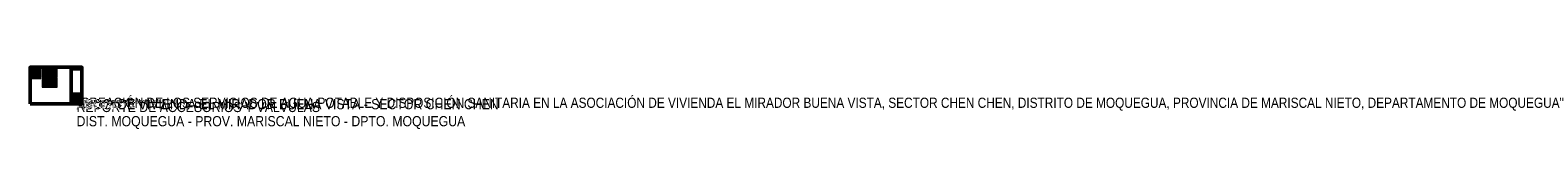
# Paper-space layout 'RD-09 ACCESORIOS' of a CAD drawing. Header units: metres. Extents: x 25 to 23531, y -377 to 584.
import ezdxf
from ezdxf.enums import TextEntityAlignment as Align

# ---------------------------------------------------------------- set-up
doc = ezdxf.new("R2018")
doc.units = ezdxf.units.M
for name, color, linetype, lineweight in [('LAM-CAJETIN', 7, 'Continuous', 25), ('LAM-IMG', 7, 'Continuous', 9), ('LAM-MARCO', 7, 'Continuous', 50), ('LAM-ROTULO', 7, 'Continuous', 35), ('LAM-TABLA', 7, 'Continuous', 18), ('LAM-TXT', 7, 'Continuous', 25)]:
    doc.layers.add(name, color=color, linetype=linetype, lineweight=lineweight)
doc.styles.add('ARIAL', font='arial.ttf')
doc.styles.add('ARIAL-B', font='arialbd.ttf')
picture_1 = doc.add_image_def('image3.png', size_in_pixel=(482, 414))

# ---------------------------------------------------------------- blocks, each defined once
blk = doc.blocks.new('CAJETIN_A1_UNAM')
at = {"layer": 'LAM-CAJETIN'}
for p, q in [((666, 165), (831, 165)), ((666, 160), (831, 160)), ((666, 155), (831, 155)), ((666, 150), (831, 150)), ((666, 124), (831, 124)), ((666, 96), (831, 96)), ((666, 80), (831, 80)), ((666, 56), (831, 56)), ((666, 34), (831, 34)), ((674, 62.5), (713, 62.5)), ((682, 150), (682, 165)), ((712, 150), (712, 165)), ((716, 10), (716, 34)), ((721, 56), (721, 80)), ((729, 62.5), (768, 62.5)), ((761, 10), (761, 34)), ((776, 56), (776, 80)), ((784, 62.5), (823, 62.5)), ((806, 150), (806, 165))]:
    blk.add_line(p, q, dxfattribs=at)
at = {"layer": 'LAM-ROTULO'}
blk.add_line((666, 172), (831, 172), dxfattribs=at)
at = {"layer": 'LAM-TXT', "style": 'ARIAL-B', "width": 0.9}
for s, p in [('PROYECTO:', (668, 121.8)), ('UBICACIÓN:', (668, 93.8)), ('DISEÑO Y DIBUJO:', (668, 77.8)), ('PLANO:', (668, 53.8)), ('ESCALA:', (668, 31.8)), ('FECHA:', (718, 31.8)), ('REVISADO:', (723, 77.8)), ('LÁMINA:', (763, 31.8)), ('DOCENTE:', (778, 77.8))]:
    blk.add_text(s, height=2, dxfattribs=at).set_placement(p, align=Align.TOP_LEFT)
at = {"layer": 'LAM-TXT', "width": 0.9}
for s, height, style, p in [('REV.', 2, 'ARIAL-B', (674, 162.5)), ('FORMATO A1', 2, 'ARIAL', (691, 13.8)), ('FIRMA Y SELLO', 2, 'ARIAL', (693.5, 59.5)), ('FECHA', 2, 'ARIAL-B', (697, 162.5)), ('CUADRO DE REVISIONES', 2.5, 'ARIAL-B', (748.5, 168.5)), ('FIRMA Y SELLO', 2, 'ARIAL', (748.5, 59.5)), ('DESCRIPCIÓN', 2, 'ARIAL-B', (759, 162.5)), ('FIRMA Y SELLO', 2, 'ARIAL', (803.5, 59.5)), ('V°B°', 2, 'ARIAL-B', (818.5, 162.5))]:
    blk.add_text(s, height=height, dxfattribs=dict(at, style=style)).set_placement(p, align=Align.MIDDLE_CENTER)
for s, height, style, p in [('CURSO: ABASTECIMIENTO DE AGUA Y ALCANTARILLADO', 2, 'ARIAL', (698, 127.6)), ('FACULTAD DE INGENIERÍA Y ARQUITECTURA', 2.5, 'ARIAL', (698, 137)), ('ESCUELA PROFESIONAL DE INGENIERÍA CIVIL', 2.5, 'ARIAL-B', (698, 132.3)), ('UNIVERSIDAD NACIONAL DE MOQUEGUA', 3.5, 'ARIAL-B', (698, 142))]:
    blk.add_text(s, height=height, dxfattribs=dict(at, style=style)).set_placement(p)
for tag, height, style, p in [('REV', 2, 'ARIAL', (674, 157.5)), ('ESCALA', 3, 'ARIAL-B', (691, 21)), ('REV_FECHA', 2, 'ARIAL', (697, 157.5)), ('FECHA', 2.5, 'ARIAL', (738.5, 21)), ('REV_DESC', 2, 'ARIAL', (759, 157.5)), ('CODIGO', 7, 'ARIAL-B', (796, 22.5)), ('NUMERO', 2, 'ARIAL', (796, 13.8))]:
    blk.add_attdef(tag, text='', height=height, dxfattribs=dict(at, style=style)).set_placement(p, align=Align.MIDDLE_CENTER)
at = {"layer": 'LAM-TXT', "lineweight": 30, "width": 0.9, "flags": 104}
for tag, height, p in [('DISENO', 2, (693.5, 70.5)), ('REVISADO', 2, (748.5, 70.5)), ('UBICACION', 2.5, (748.5, 86.6)), ('PLANO', 5, (748.5, 43)), ('PROYECTO', 2.5, (748.5, 108.6)), ('DOCENTE', 2, (803.5, 70.5))]:
    blk.add_attdef(tag, text='', height=height, dxfattribs=at).set_placement(p, align=Align.MIDDLE_CENTER)
at = {"layer": 'LAM-IMG'}
image = blk.add_image(picture_1, insert=(669.5, 126), size_in_units=(25.6, 22), dxfattribs=at)
image.dxf.flags = 7

psp = doc.layouts.new('RD-09 ACCESORIOS')

# ---------------------------------------------------------------- linework, layer by layer
at = {"layer": 'LAM-MARCO'}
for p, q in [((666, 10), (666, 584)), ((666, 555.46), (831, 555.46))]:
    psp.add_line(p, q, dxfattribs=at)
psp.add_lwpolyline([(25, 10), (831, 10), (831, 584), (25, 584)], close=True, dxfattribs=at)
at = {"layer": 'LAM-ROTULO'}
for points in [[(27, 12), (829, 12), (829, 582), (27, 582)], [(666, 574), (831, 574), (831, 582), (666, 582)]]:
    psp.add_lwpolyline(points, close=True, dxfattribs=at)
at = {"layer": 'LAM-TABLA'}
for p, q in [((30, 558.6), (194, 558.6)), ((30, 553.2), (194, 553.2)), ((30, 547.8), (194, 547.8)), ((30, 542.4), (194, 542.4)), ((30, 537), (194, 537)), ((30, 531.6), (194, 531.6)), ((30, 526.2), (194, 526.2)), ((30, 520.8), (194, 520.8)), ((30, 515.4), (194, 515.4)), ((30, 510), (194, 510)), ((30, 504.6), (194, 504.6)), ((30, 499.2), (194, 499.2)), ((30, 493.8), (194, 493.8)), ((30, 488.4), (194, 488.4)), ((30, 483), (194, 483)), ((30, 477.6), (194, 477.6)), ((30, 472.2), (194, 472.2)), ((40, 564), (40, 407.4)), ((168, 564), (168, 407.4)), ((180, 564), (180, 407.4)), ((210, 559.1), (448, 559.1)), ((210, 554.2), (448, 554.2)), ((210, 549.3), (448, 549.3)), ((210, 544.4), (448, 544.4)), ((210, 539.5), (448, 539.5)), ((210, 534.6), (448, 534.6)), ((210, 529.7), (448, 529.7)), ((210, 524.8), (448, 524.8)), ((210, 519.9), (448, 519.9)), ((210, 515), (448, 515)), ((210, 510.1), (448, 510.1)), ((210, 505.2), (448, 505.2)), ((210, 500.3), (448, 500.3)), ((210, 495.4), (448, 495.4)), ((210, 490.5), (448, 490.5)), ((210, 485.6), (448, 485.6)), ((210, 480.7), (448, 480.7)), ((210, 475.8), (448, 475.8)), ((210, 470.9), (448, 470.9)), ((228, 564), (228, 421.9)), ((248, 564), (248, 421.9)), ((30, 466.8), (194, 466.8)), ((30, 461.4), (194, 461.4)), ((30, 456), (194, 456)), ((30, 450.6), (194, 450.6)), ((30, 445.2), (194, 445.2)), ((30, 439.8), (194, 439.8)), ((30, 434.4), (194, 434.4)), ((30, 429), (194, 429)), ((30, 423.6), (194, 423.6)), ((30, 418.2), (194, 418.2)), ((30, 412.8), (194, 412.8)), ((210, 466), (448, 466)), ((210, 461.1), (448, 461.1)), ((210, 456.2), (448, 456.2)), ((210, 451.3), (448, 451.3)), ((210, 446.4), (448, 446.4)), ((210, 441.5), (448, 441.5)), ((210, 436.6), (448, 436.6)), ((210, 431.7), (448, 431.7)), ((210, 426.8), (448, 426.8)), ((210, 407), (448, 407)), ((210, 402.1), (448, 402.1)), ((210, 397.2), (448, 397.2)), ((210, 392.3), (448, 392.3)), ((210, 387.4), (448, 387.4)), ((210, 382.5), (448, 382.5)), ((210, 377.6), (448, 377.6)), ((210, 372.7), (448, 372.7)), ((210, 367.8), (448, 367.8)), ((210, 362.9), (448, 362.9)), ((210, 358), (448, 358)), ((210, 353.1), (448, 353.1)), ((210, 348.2), (448, 348.2)), ((210, 343.3), (448, 343.3)), ((210, 338.4), (448, 338.4)), ((210, 333.5), (448, 333.5)), ((210, 328.6), (448, 328.6)), ((210, 323.7), (448, 323.7)), ((210, 318.8), (448, 318.8)), ((210, 313.9), (448, 313.9)), ((210, 309), (448, 309)), ((210, 304.1), (448, 304.1)), ((210, 299.2), (448, 299.2)), ((210, 294.3), (448, 294.3)), ((210, 289.4), (448, 289.4)), ((210, 284.5), (448, 284.5)), ((210, 279.6), (448, 279.6)), ((210, 274.7), (448, 274.7)), ((228, 411.9), (228, 269.8)), ((248, 411.9), (248, 269.8))]:
    psp.add_line(p, q, dxfattribs=at)
for points in [[(30, 407.4), (194, 407.4), (194, 564), (30, 564)], [(210, 421.9), (448, 421.9), (448, 564), (210, 564)], [(210, 269.8), (448, 269.8), (448, 411.9), (210, 411.9)]]:
    psp.add_lwpolyline(points, close=True, dxfattribs=at)

# ---------------------------------------------------------------- block references
at = {"layer": 'LAM-ROTULO'}
ref = psp.add_blockref('CAJETIN_A1_UNAM', (0, 0), dxfattribs=at)
ref.add_attrib('REV', '00', dxfattribs={"layer": 'LAM-TXT', "height": 2, "style": 'ARIAL', "width": 0.9}).set_placement((674, 157.5), align=Align.MIDDLE_CENTER)
ref.add_attrib('REV_FECHA', '10/2026', dxfattribs={"layer": 'LAM-TXT', "height": 2, "style": 'ARIAL', "width": 0.9}).set_placement((697, 157.5), align=Align.MIDDLE_CENTER)
ref.add_attrib('REV_DESC', 'EMISIÓN PARA REVISIÓN DEL CURSO', dxfattribs={"layer": 'LAM-TXT', "height": 2, "style": 'ARIAL', "width": 0.9}).set_placement((759, 157.5), align=Align.MIDDLE_CENTER)
lines = psp.add_mtext('\\W0.9000;"CREACIÓN DE LOS SERVICIOS DE AGUA POTABLE Y DISPOSICIÓN SANITARIA EN LA ASOCIACIÓN DE VIVIENDA EL MIRADOR BUENA VISTA, SECTOR CHEN CHEN, DISTRITO DE MOQUEGUA, PROVINCIA DE MARISCAL NIETO, DEPARTAMENTO DE MOQUEGUA"', dxfattribs={"layer": 'LAM-TXT', "insert": (748.5, 108.6), "char_height": 159, "attachment_point": 1})
ref.add_attrib('PROYECTO', '', (748.5, 108.6), dxfattribs={"flags": 104}).embed_mtext(lines)
lines = psp.add_mtext('\\W0.9000;ASOC. DE VIVIENDA EL MIRADOR BUENA VISTA - SECTOR CHEN CHEN\\PDIST. MOQUEGUA - PROV. MARISCAL NIETO - DPTO. MOQUEGUA', dxfattribs={"layer": 'LAM-TXT', "insert": (748.5, 86.6), "char_height": 159, "attachment_point": 1})
ref.add_attrib('UBICACION', '', (748.5, 86.6), dxfattribs={"flags": 104}).embed_mtext(lines)
lines = psp.add_mtext('\\W0.9000;GRUPO 02 - ESTUDIANTES DE INGENIERÍA CIVIL', dxfattribs={"layer": 'LAM-TXT', "insert": (693.5, 70.5), "char_height": 51, "attachment_point": 1})
ref.add_attrib('DISENO', '', (693.5, 70.5), dxfattribs={"flags": 104}).embed_mtext(lines)
lines = psp.add_mtext('\\W0.9000; ', dxfattribs={"layer": 'LAM-TXT', "insert": (748.5, 70.5), "char_height": 51, "attachment_point": 1})
ref.add_attrib('REVISADO', '', (748.5, 70.5), dxfattribs={"flags": 104}).embed_mtext(lines)
lines = psp.add_mtext('\\W0.9000;ING. ANAHUA MACHACA, ROGER', dxfattribs={"layer": 'LAM-TXT', "insert": (803.5, 70.5), "char_height": 51, "attachment_point": 1})
ref.add_attrib('DOCENTE', '', (803.5, 70.5), dxfattribs={"flags": 104}).embed_mtext(lines)
lines = psp.add_mtext('\\W0.9000;REPORTE DE ACCESORIOS Y VÁLVULAS', dxfattribs={"layer": 'LAM-TXT', "insert": (748.5, 43), "char_height": 159, "attachment_point": 1})
ref.add_attrib('PLANO', '', (748.5, 43), dxfattribs={"flags": 104}).embed_mtext(lines)
ref.add_attrib('ESCALA', 'S/E', dxfattribs={"layer": 'LAM-TXT', "height": 3, "style": 'ARIAL-B', "width": 0.9}).set_placement((691, 21), align=Align.MIDDLE_CENTER)
ref.add_attrib('FECHA', 'OCTUBRE 2026', dxfattribs={"layer": 'LAM-TXT', "height": 2.5, "style": 'ARIAL', "width": 0.9}).set_placement((738.5, 21), align=Align.MIDDLE_CENTER)
ref.add_attrib('CODIGO', 'RD-09', dxfattribs={"layer": 'LAM-TXT', "height": 7, "style": 'ARIAL-B', "width": 0.9}).set_placement((796, 22.5), align=Align.MIDDLE_CENTER)
ref.add_attrib('NUMERO', 'LÁMINA 16 DE 21', dxfattribs={"layer": 'LAM-TXT', "height": 2, "style": 'ARIAL', "width": 0.9}).set_placement((796, 13.8), align=Align.MIDDLE_CENTER)

# ---------------------------------------------------------------- texts
at = {"layer": 'LAM-TXT', "width": 0.9}
for s, height, style, p in [('10', 2, 'ARIAL', (35, 507.3)), ('11', 2, 'ARIAL', (35, 501.9)), ('12', 2, 'ARIAL', (35, 496.5)), ('13', 2, 'ARIAL', (35, 491.1)), ('14', 2, 'ARIAL', (35, 485.7)), ('15', 2, 'ARIAL', (35, 480.3)), ('16', 2, 'ARIAL', (35, 474.9)), ('17', 2, 'ARIAL', (35, 469.5)), ('N°', 2, 'ARIAL-B', (35, 561.3)), ('4', 2, 'ARIAL', (35, 539.7)), ('5', 2, 'ARIAL', (35, 534.3)), ('3', 2, 'ARIAL', (35, 545.1)), ('2', 2, 'ARIAL', (35, 550.5)), ('8', 2, 'ARIAL', (35, 518.1)), ('9', 2, 'ARIAL', (35, 512.7)), ('7', 2, 'ARIAL', (35, 523.5)), ('6', 2, 'ARIAL', (35, 528.9)), ('1', 2, 'ARIAL', (35, 555.9)), ('DESCRIPCIÓN', 2, 'ARIAL-B', (104, 561.3)), ('UND', 2, 'ARIAL-B', (174, 561.3)), ('und', 2, 'ARIAL', (174, 555.9)), ('und', 2, 'ARIAL', (174, 550.5)), ('und', 2, 'ARIAL', (174, 545.1)), ('und', 2, 'ARIAL', (174, 539.7)), ('und', 2, 'ARIAL', (174, 534.3)), ('und', 2, 'ARIAL', (174, 528.9)), ('und', 2, 'ARIAL', (174, 523.5)), ('und', 2, 'ARIAL', (174, 518.1)), ('und', 2, 'ARIAL', (174, 512.7)), ('und', 2, 'ARIAL', (174, 507.3)), ('und', 2, 'ARIAL', (174, 501.9)), ('und', 2, 'ARIAL', (174, 496.5)), ('und', 2, 'ARIAL', (174, 491.1)), ('und', 2, 'ARIAL', (174, 485.7)), ('und', 2, 'ARIAL', (174, 480.3)), ('und', 2, 'ARIAL', (174, 474.9)), ('und', 2, 'ARIAL', (174, 469.5)), ('CANT.', 2, 'ARIAL-B', (187, 561.3)), ('NUDO', 2, 'ARIAL-B', (219, 561.55)), ('N-063', 2, 'ARIAL', (219, 556.65)), ('N-061', 2, 'ARIAL', (219, 551.75)), ('N-060', 2, 'ARIAL', (219, 546.85)), ('N-058', 2, 'ARIAL', (219, 541.95)), ('N-056', 2, 'ARIAL', (219, 537.05)), ('N-070', 2, 'ARIAL', (219, 532.15)), ('N-076', 2, 'ARIAL', (219, 527.25)), ('N-038', 2, 'ARIAL', (219, 522.35)), ('N-023', 2, 'ARIAL', (219, 517.45)), ('N-080', 2, 'ARIAL', (219, 512.55)), ('N-095', 2, 'ARIAL', (219, 507.65)), ('N-065', 2, 'ARIAL', (219, 502.75)), ('N-078', 2, 'ARIAL', (219, 497.85)), ('N-049', 2, 'ARIAL', (219, 492.95)), ('N-045', 2, 'ARIAL', (219, 488.05)), ('N-043', 2, 'ARIAL', (219, 483.15)), ('N-079', 2, 'ARIAL', (219, 478.25)), ('N-033', 2, 'ARIAL', (219, 473.35)), ('3068.66', 2, 'ARIAL', (238, 556.65)), ('3080.82', 2, 'ARIAL', (238, 551.75)), ('3082.50', 2, 'ARIAL', (238, 546.85)), ('3087.28', 2, 'ARIAL', (238, 541.95)), ('3090.93', 2, 'ARIAL', (238, 537.05)), ('3086.85', 2, 'ARIAL', (238, 532.15)), ('3093.84', 2, 'ARIAL', (238, 527.25)), ('3101.68', 2, 'ARIAL', (238, 522.35)), ('3098.21', 2, 'ARIAL', (238, 517.45)), ('3096.41', 2, 'ARIAL', (238, 512.55)), ('3117.57', 2, 'ARIAL', (238, 507.65)), ('3070.90', 2, 'ARIAL', (238, 502.75)), ('3097.57', 2, 'ARIAL', (238, 497.85)), ('3118.64', 2, 'ARIAL', (238, 492.95)), ('3119.83', 2, 'ARIAL', (238, 488.05)), ('3122.92', 2, 'ARIAL', (238, 483.15)), ('3125.05', 2, 'ARIAL', (238, 478.25)), ('3123.78', 2, 'ARIAL', (238, 473.35)), ('COTA', 2, 'ARIAL-B', (238, 561.55)), ('ACCESORIOS', 2, 'ARIAL-B', (348, 561.55)), ('NOTAS', 3.5, 'ARIAL-B', (748.5, 578)), ('20', 2, 'ARIAL', (35, 453.3)), ('21', 2, 'ARIAL', (35, 447.9)), ('22', 2, 'ARIAL', (35, 442.5)), ('23', 2, 'ARIAL', (35, 437.1)), ('24', 2, 'ARIAL', (35, 431.7)), ('25', 2, 'ARIAL', (35, 426.3)), ('26', 2, 'ARIAL', (35, 420.9)), ('27', 2, 'ARIAL', (35, 415.5)), ('28', 2, 'ARIAL', (35, 410.1)), ('18', 2, 'ARIAL', (35, 464.1)), ('19', 2, 'ARIAL', (35, 458.7)), ('und', 2, 'ARIAL', (174, 464.1)), ('und', 2, 'ARIAL', (174, 458.7)), ('und', 2, 'ARIAL', (174, 453.3)), ('und', 2, 'ARIAL', (174, 447.9)), ('und', 2, 'ARIAL', (174, 442.5)), ('und', 2, 'ARIAL', (174, 437.1)), ('und', 2, 'ARIAL', (174, 431.7)), ('und', 2, 'ARIAL', (174, 426.3)), ('und', 2, 'ARIAL', (174, 420.9)), ('und', 2, 'ARIAL', (174, 415.5)), ('und', 2, 'ARIAL', (174, 410.1)), ('NUDO', 2, 'ARIAL-B', (219, 409.45)), ('N-032', 2, 'ARIAL', (219, 468.45)), ('N-031', 2, 'ARIAL', (219, 463.55)), ('N-035', 2, 'ARIAL', (219, 458.65)), ('N-120', 2, 'ARIAL', (219, 453.75)), ('N-119', 2, 'ARIAL', (219, 448.85)), ('N-118', 2, 'ARIAL', (219, 443.95)), ('N-017', 2, 'ARIAL', (219, 439.05)), ('N-014', 2, 'ARIAL', (219, 434.15)), ('N-010', 2, 'ARIAL', (219, 429.25)), ('N-009', 2, 'ARIAL', (219, 424.35)), ('N-008', 2, 'ARIAL', (219, 404.55)), ('N-003', 2, 'ARIAL', (219, 399.65)), ('N-001', 2, 'ARIAL', (219, 394.75)), ('N-107', 2, 'ARIAL', (219, 389.85)), ('N-096', 2, 'ARIAL', (219, 384.95)), ('N-112', 2, 'ARIAL', (219, 380.05)), ('N-110', 2, 'ARIAL', (219, 375.15)), ('N-105', 2, 'ARIAL', (219, 370.25)), ('N-055', 2, 'ARIAL', (219, 365.35)), ('N-052', 2, 'ARIAL', (219, 360.45)), ('N-073', 2, 'ARIAL', (219, 355.55)), ('N-046', 2, 'ARIAL', (219, 350.65)), ('N-039', 2, 'ARIAL', (219, 345.75)), ('N-042', 2, 'ARIAL', (219, 340.85)), ('N-026', 2, 'ARIAL', (219, 335.95)), ('N-029', 2, 'ARIAL', (219, 331.05)), ('N-030', 2, 'ARIAL', (219, 326.15)), ('N-022', 2, 'ARIAL', (219, 321.25)), ('N-018', 2, 'ARIAL', (219, 316.35)), ('N-083', 2, 'ARIAL', (219, 311.45)), ('N-011', 2, 'ARIAL', (219, 306.55)), ('N-090', 2, 'ARIAL', (219, 301.65)), ('N-004', 2, 'ARIAL', (219, 296.75)), ('N-109', 2, 'ARIAL', (219, 291.85)), ('N-093', 2, 'ARIAL', (219, 286.95)), ('N-114', 2, 'ARIAL', (219, 282.05)), ('N-087', 2, 'ARIAL', (219, 277.15)), ('N-069', 2, 'ARIAL', (219, 272.25)), ('3125.46', 2, 'ARIAL', (238, 468.45)), ('3128.23', 2, 'ARIAL', (238, 463.55)), ('3130.44', 2, 'ARIAL', (238, 458.65)), ('3131.56', 2, 'ARIAL', (238, 453.75)), ('3133.51', 2, 'ARIAL', (238, 448.85)), ('3138.06', 2, 'ARIAL', (238, 443.95)), ('3141.16', 2, 'ARIAL', (238, 439.05)), ('3146.21', 2, 'ARIAL', (238, 434.15)), ('3150.32', 2, 'ARIAL', (238, 429.25)), ('3155.61', 2, 'ARIAL', (238, 424.35)), ('3158.08', 2, 'ARIAL', (238, 404.55)), ('3161.33', 2, 'ARIAL', (238, 399.65)), ('3169.53', 2, 'ARIAL', (238, 394.75)), ('3089.11', 2, 'ARIAL', (238, 389.85)), ('3108.85', 2, 'ARIAL', (238, 384.95)), ('3070.44', 2, 'ARIAL', (238, 380.05)), ('3078.58', 2, 'ARIAL', (238, 375.15)), ('3081.70', 2, 'ARIAL', (238, 370.25)), ('3087.62', 2, 'ARIAL', (238, 365.35)), ('3108.35', 2, 'ARIAL', (238, 360.45)), ('3089.29', 2, 'ARIAL', (238, 355.55)), ('3119.43', 2, 'ARIAL', (238, 350.65)), ('3100.67', 2, 'ARIAL', (238, 345.75)), ('3124.91', 2, 'ARIAL', (238, 340.85)), ('3098.02', 2, 'ARIAL', (238, 335.95)), ('3129.27', 2, 'ARIAL', (238, 331.05)), ('3130.25', 2, 'ARIAL', (238, 326.15)), ('3096.67', 2, 'ARIAL', (238, 321.25)), ('3141.00', 2, 'ARIAL', (238, 316.35)), ('3101.69', 2, 'ARIAL', (238, 311.45)), ('3149.95', 2, 'ARIAL', (238, 306.55)), ('3115.21', 2, 'ARIAL', (238, 301.65)), ('3160.84', 2, 'ARIAL', (238, 296.75)), ('3081.36', 2, 'ARIAL', (238, 291.85)), ('3115.68', 2, 'ARIAL', (238, 286.95)), ('3075.17', 2, 'ARIAL', (238, 282.05)), ('3102.89', 2, 'ARIAL', (238, 277.15)), ('3068.49', 2, 'ARIAL', (238, 272.25)), ('COTA', 2, 'ARIAL-B', (238, 409.45)), ('ACCESORIOS', 2, 'ARIAL-B', (348, 409.45))]:
    psp.add_text(s, height=height, dxfattribs=dict(at, style=style)).set_placement(p, align=Align.MIDDLE_CENTER)
at = {"layer": 'LAM-TXT', "style": 'ARIAL', "width": 0.9}
for s, p in [('Codo 11.25° PVC Ø110 mm (LI)', (41, 555.9)), ('Codo 11.25° PVC Ø75 mm', (41, 550.5)), ('Codo 11.25° PVC Ø90 mm', (41, 545.1)), ('Codo 22.5° PVC Ø110 mm (LI)', (41, 539.7)), ('Codo 22.5° PVC Ø63 mm (LC)', (41, 534.3)), ('Codo 22.5° PVC Ø75 mm', (41, 528.9)), ('Codo 22.5° PVC Ø90 mm', (41, 523.5)), ('Codo 45° PVC Ø63 mm (LC)', (41, 518.1)), ('Codo 45° PVC Ø75 mm', (41, 512.7)), ('Codo 90° PVC Ø110 mm (LI)', (41, 507.3)), ('Codo 90° PVC Ø63 mm (LC)', (41, 501.9)), ('Codo 90° PVC Ø75 mm', (41, 496.5)), ('Conexión domiciliaria Ø1/2" (abrazadera, llave, caja, medidor)', (41, 491.1)), ('Cruz PVC Ø75 mm', (41, 485.7)), ('Cámara rompe presión tipo 6 (LC)', (41, 480.3)), ('Reducción PVC 110x75 mm', (41, 474.9)), ('Reducción PVC 110x90 mm', (41, 469.5)), ('TEE PVC Ø75 mm + VÁLV. COMPUERTA Ø75 mm', (248.95, 556.65)), ('TEE PVC Ø75 mm + VÁLV. COMPUERTA Ø75 mm', (248.95, 507.65)), ('CODO 22.5° PVC Ø75 mm', (248.95, 551.75)), ('CODO 11.25° PVC Ø75 mm', (248.95, 546.85)), ('CODO 11.25° PVC Ø75 mm', (248.95, 541.95)), ('CODO 45° PVC Ø75 mm', (248.95, 537.05)), ('CODO 45° PVC Ø75 mm', (248.95, 532.15)), ('CODO 90° PVC Ø75 mm', (248.95, 527.25)), ('CODO 90° PVC Ø75 mm', (248.95, 522.35)), ('CODO 22.5° PVC Ø75 mm', (248.95, 517.45)), ('CODO 22.5° PVC Ø75 mm', (248.95, 512.55)), ('CODO 90° PVC Ø75 mm', (248.95, 502.75)), ('CODO 22.5° PVC Ø75 mm', (248.95, 497.85)), ('CODO 45° PVC Ø75 mm', (248.95, 492.95)), ('CODO 45° PVC Ø75 mm', (248.95, 488.05)), ('CODO 45° PVC Ø75 mm', (248.95, 483.15)), ('CODO 45° PVC Ø75 mm', (248.95, 478.25)), ('CODO 90° PVC Ø75 mm', (248.95, 473.35)), ('Válvula check Ø4" + válvula de alivio Ø2" (EB)', (41, 447.9)), ('Válvula de aire Ø2" (LI) con cámara', (41, 442.5)), ('Válvula de compuerta Ø110 mm con caja (inyección)', (41, 437.1)), ('Válvula de compuerta Ø75 mm con caja', (41, 431.7)), ('Válvula de compuerta Ø75 mm normalmente cerrada (límite de sector)', (41, 426.3)), ('Válvula de control Ø2" (LC) con caja', (41, 420.9)), ('Válvula de purga Ø2" (LC) con cámara', (41, 415.5)), ('Válvula reductora de presión Ø3" (80 mm) con cámara', (41, 410.1)), ('Tapón PVC Ø75 mm', (41, 464.1)), ('Tee PVC Ø75 mm', (41, 458.7)), ('Tee PVC Ø90x75 mm', (41, 453.3)), ('TEE PVC Ø75 mm + VÁLV. COMPUERTA Ø75 mm', (248.95, 365.35)), ('TEE PVC Ø75 mm + VÁLV. COMPUERTA Ø75 mm', (248.95, 360.45)), ('TEE PVC Ø75 mm + VÁLV. COMPUERTA Ø75 mm', (248.95, 355.55)), ('TEE PVC Ø75 mm + VÁLV. COMPUERTA Ø75 mm', (248.95, 350.65)), ('TEE PVC Ø75 mm + VÁLV. COMPUERTA Ø75 mm', (248.95, 345.75)), ('TEE PVC Ø75 mm + VÁLV. COMPUERTA Ø75 mm', (248.95, 340.85)), ('TEE PVC Ø75 mm + VÁLV. COMPUERTA Ø75 mm', (248.95, 335.95)), ('TEE PVC Ø75 mm + VÁLV. COMPUERTA Ø75 mm', (248.95, 326.15)), ('TEE PVC Ø90x75 mm + VÁLV. COMPUERTA Ø75 mm', (248.95, 321.25)), ('TEE PVC Ø90x75 mm + VÁLV. COMPUERTA Ø75 mm', (248.95, 316.35)), ('TEE PVC Ø75 mm + VÁLV. COMPUERTA Ø75 mm', (248.95, 311.45)), ('TEE PVC Ø90x75 mm + VÁLV. COMPUERTA Ø75 mm', (248.95, 306.55)), ('TEE PVC Ø75 mm + VÁLV. COMPUERTA Ø75 mm', (248.95, 301.65)), ('TEE PVC Ø90x75 mm + VÁLV. COMPUERTA Ø75 mm', (248.95, 296.75)), ('TEE PVC Ø75 mm + VÁLV. COMPUERTA Ø75 mm', (248.95, 291.85)), ('TEE PVC Ø75 mm + VÁLV. COMPUERTA Ø75 mm', (248.95, 286.95)), ('TEE PVC Ø75 mm + VÁLV. COMPUERTA Ø75 mm', (248.95, 277.15)), ('TAPÓN PVC Ø75 mm', (248.95, 272.25)), ('CODO 90° PVC Ø75 mm', (248.95, 468.45)), ('CODO 11.25° PVC Ø75 mm', (248.95, 463.55)), ('CODO 22.5° PVC Ø75 mm', (248.95, 458.65)), ('CODO 90° PVC Ø75 mm', (248.95, 453.75)), ('CODO 90° PVC Ø75 mm', (248.95, 448.85)), ('CODO 22.5° PVC Ø75 mm', (248.95, 443.95)), ('CODO 22.5° PVC Ø90 mm', (248.95, 439.05)), ('CODO 11.25° PVC Ø90 mm', (248.95, 434.15)), ('CODO 11.25° PVC Ø90 mm', (248.95, 429.25)), ('CODO 11.25° PVC Ø90 mm', (248.95, 424.35)), ('CODO 22.5° PVC Ø90 mm', (248.95, 404.55)), ('CODO 22.5° PVC Ø90 mm + REDUCCIÓN 110x90 mm', (248.95, 399.65)), ('CODO 90° PVC Ø75 mm + REDUCCIÓN 110x75 mm + EMPALME LÍNEA DE IMPULSIÓN Ø110', (248.95, 394.75)), ('CODO 90° PVC Ø75 mm', (248.95, 389.85)), ('CODO 22.5° PVC Ø75 mm', (248.95, 384.95)), ('CODO 90° PVC Ø75 mm', (248.95, 380.05)), ('CODO 45° PVC Ø75 mm', (248.95, 375.15)), ('CRUZ PVC Ø75 mm + 2 VÁLV. COMPUERTA Ø75 mm', (248.95, 370.25)), ('CODO 45° PVC Ø75 mm', (248.95, 331.05)), ('CODO 11.25° PVC Ø75 mm', (248.95, 282.05))]:
    psp.add_text(s, height=2, dxfattribs=at).set_placement(p, align=Align.MIDDLE_LEFT)
at = {"layer": 'LAM-TXT', "style": 'ARIAL-B', "width": 0.9}
for s, p in [('RESUMEN DE ACCESORIOS', (112, 570)), ('CUADRO DE ACCESORIOS POR NUDO', (425, 570))]:
    psp.add_text(s, height=3.5, dxfattribs=at).set_placement(p, align=Align.BOTTOM_CENTER)
at = {"layer": 'LAM-TXT', "style": 'ARIAL', "width": 0.9}
for s, p in [('165', (193, 491.1)), ('10', (193, 496.5)), ('4', (193, 550.5)), ('4', (193, 534.3)), ('5', (193, 507.3)), ('3', (193, 545.1)), ('3', (193, 523.5)), ('2', (193, 518.1)), ('8', (193, 512.7)), ('7', (193, 528.9)), ('1', (193, 555.9)), ('1', (193, 539.7)), ('1', (193, 501.9)), ('1', (193, 485.7)), ('1', (193, 480.3)), ('1', (193, 474.9)), ('1', (193, 469.5)), ('21', (193, 431.7)), ('15', (193, 458.7)), ('11', (193, 426.3)), ('4', (193, 453.3)), ('3', (193, 410.1)), ('2', (193, 447.9)), ('2', (193, 420.9)), ('1', (193, 464.1)), ('1', (193, 442.5)), ('1', (193, 437.1)), ('1', (193, 415.5))]:
    psp.add_text(s, height=2, dxfattribs=at).set_placement(p, align=Align.MIDDLE_RIGHT)
at = {"layer": 'LAM-TXT', "insert": (670, 571), "char_height": 2.5, "width": 157, "attachment_point": 1, "line_spacing_factor": 1.1, "style": 'ARIAL'}
psp.add_mtext("1. Accesorios PVC-U NTP ISO 1452 UF; válvulas de hierro dúctil con caja.\\P2. Dados de anclaje f'c=140 kg/cm² en todo accesorio.\\P3. Cantidades obtenidas del trazo (RD-02).", dxfattribs=at)

doc.saveas('drawing.dxf')
